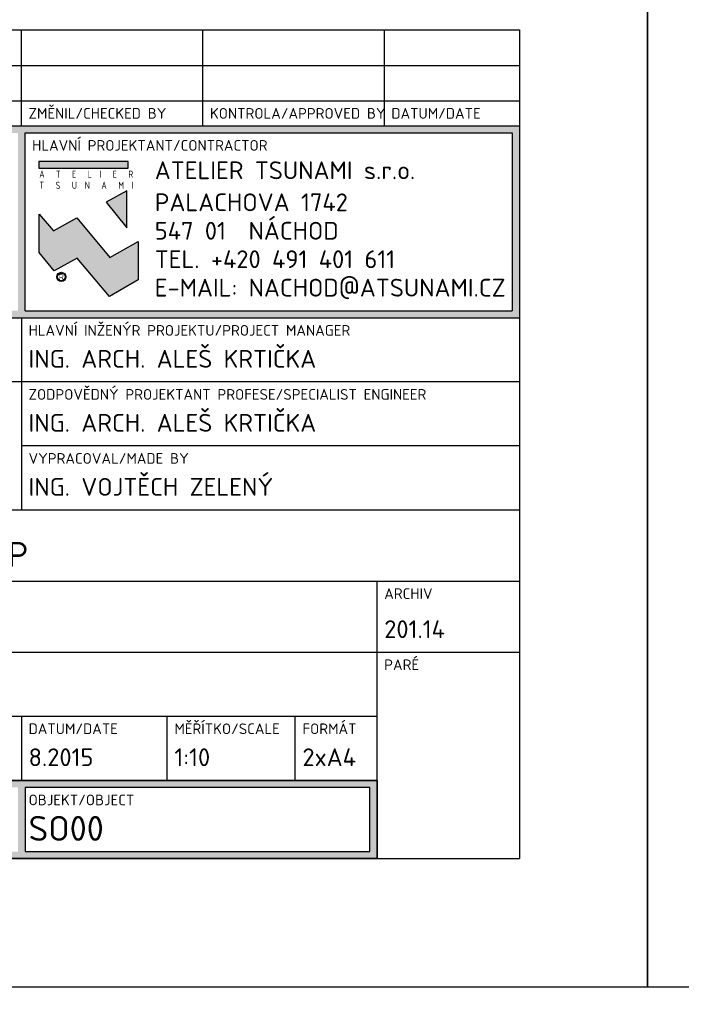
# Model space of a CAD drawing. Header units: metres. Extents: x -115250 to 1551995, y -140807 to 374743.
# Tile 23 of 205: x -48781 to -47851, y -98725 to -97341. Entities that reach past the tile are written whole.
import ezdxf
from ezdxf.enums import TextEntityAlignment as Align

# ---------------------------------------------------------------- set-up
doc = ezdxf.new("R2010")
doc.units = ezdxf.units.M
doc.header["$LTSCALE"] = 100
doc.layers.add('030-PBR popis', color=12, linetype='Continuous', lineweight=9)
doc.styles.add('ISOCPEUB_10', font='isocpeur.ttf')
doc.styles.add('ISOCPEUR', font='isocpeur.ttf')
doc.styles.add('ISOCPEUR_10', font='isocpeur.ttf')

# ---------------------------------------------------------------- blocks, each defined once
blk = doc.blocks.new('RAZITKO-KCC')
h = blk.add_hatch(color=256)
h.paths.add_polyline_path([(-140, 76), (-140, 103), (0, 103), (0, 76)])
h.paths.add_polyline_path([(-139, 77), (-139, 102), (-70.5, 102), (-70.5, 77)], flags=16)
h.paths.add_polyline_path([(-69.5, 77), (-69.5, 102), (-1, 102), (-1, 77)], flags=16)
h = blk.add_hatch(color=256)
h.paths.add_polyline_path([(-57.57, 84.47), (-62.22, 90.05), (-65.5, 88.23), (-67.5, 90.6), (-67.5, 85.21), (-65.41, 82.6), (-62.15, 84.4), (-57.62, 79), (-53.57, 81.33), (-53.59, 86.74)])
h.paths.add_polyline_path([(-55.17, 93.88), (-58.1, 92.26), (-55.17, 88.67)])
h.paths.add_polyline_path([(-67.55, 98), (-67.55, 97.07), (-54.99, 97.07), (-54.99, 98)])
h = blk.add_hatch(color=256)
h.paths.add_polyline_path([(-69.5, 10), (-69.5, 1), (-21, 1), (-21, 10)], flags=16)
h.paths.add_polyline_path([(-70.5, 10), (-139, 10), (-139, 1), (-70.5, 1)], flags=16)
h.paths.add_polyline_path([(-140, 11), (-20, 11), (-20, 0), (-140, 0)])
for p, q in [((-140, 116.5), (0, 116.5)), ((-70, 103), (-70, 116.5)), ((-44.5, 103), (-44.5, 116.5)), ((-19, 116.5), (-19, 103)), ((0, 116.5), (0, 103)), ((-140, 111.5), (0, 111.5)), ((-140, 106.5), (0, 106.5)), ((-140, 103), (0, 103)), ((0, 103), (0, 76)), ((-69.5, 102), (-1, 102)), ((-69.5, 77), (-69.5, 102)), ((-1, 102), (-1, 77)), ((-54.99, 98), (-67.55, 98)), ((-67.55, 98), (-67.55, 97.07)), ((-67.55, 97.07), (-54.99, 97.07)), ((-54.99, 97.07), (-54.99, 98)), ((-55.17, 93.88), (-58.1, 92.26)), ((-55.17, 88.67), (-55.17, 93.88)), ((-58.1, 92.26), (-55.17, 88.67)), ((-67.5, 85.21), (-67.5, 90.6)), ((-67.5, 90.6), (-65.5, 88.23)), ((-65.5, 88.23), (-62.22, 90.05)), ((-62.22, 90.05), (-57.57, 84.47)), ((-57.57, 84.47), (-53.59, 86.74)), ((-53.59, 86.74), (-53.57, 81.33)), ((-65.41, 82.6), (-67.5, 85.21)), ((-62.15, 84.4), (-65.41, 82.6)), ((-57.62, 79), (-62.15, 84.4)), ((-53.57, 81.33), (-57.62, 79)), ((-69.5, 77), (-1, 77)), ((-140, 76), (0, 76)), ((-70, 76), (-70, 49)), ((0, 76), (0, 0)), ((0, 67), (-140, 67)), ((0, 58), (-70, 58)), ((0, 49), (-140, 49)), ((-140, 39), (0, 39)), ((-20, 29), (-20, 39)), ((-140, 29), (0, 29)), ((-20, 0), (-20, 29)), ((-20, 20), (-140, 20)), ((-70, 20), (-70, 11)), ((-49.5, 11), (-49.5, 20)), ((-31.5, 11), (-31.5, 20)), ((-20, 11), (-140, 11)), ((-140, 11), (-20, 11)), ((-69.5, 10), (-69.5, 1)), ((-21, 10), (-69.5, 10)), ((-21, 1), (-21, 10)), ((-20, 0), (-20, 11)), ((-20, 11), (-20, 0)), ((-140, 0), (0, 0)), ((-69.5, 1), (-21, 1)), ((-20, 0), (-140, 0))]:
    blk.add_line(p, q)
for major_axis, start_param, end_param in [((0.452, 0.452), 5.497787, 11.780972), ((-0.378, 0.378), 3.926991, 10.210176)]:
    blk.add_ellipse((-64.38, 81.77), major_axis=major_axis, ratio=1, start_param=start_param, end_param=end_param)
at = {"style": 'ISOCPEUR_10'}
for s, height, p in [('ZMĚNIL/CHECKED BY', 1.5, (-69, 104)), ('KONTROLA/APPROVED BY', 1.5, (-43.5, 104)), ('DATUM/DATE', 1.5, (-18, 104)), ('HLAVNÍ PROJEKTANT/CONTRACTOR', 1.5, (-68.5, 99.5)), ('R', 0.755, (-64.74, 81.37)), ('HLAVNÍ INŽENÝR PROJEKTU/PROJECT MANAGER', 1.5, (-69, 73.5)), ('ZODPOVĚDNÝ PROJEKTANT PROFESE/SPECIALIST ENGINEER', 1.5, (-69, 64.5)), ('VYPRACOVAL/MADE BY', 1.5, (-69, 55.5)), ('ARCHIV', 1.5, (-19, 36.5)), ('PARÉ', 1.5, (-19, 26.5)), ('MĚŘÍTKO/SCALE', 1.5, (-48.5, 17.5)), ('FORMÁT', 1.5, (-30.5, 17.5)), ('DATUM/DATE', 1.5, (-69, 17.5)), ('OBJEKT/OBJECT', 1.5, (-69, 7.5))]:
    blk.add_text(s, height=height, dxfattribs=at).set_placement(p)
at = {"color": 3, "style": 'ISOCPEUR_10'}
for s, p in [('ATELIER TSUNAMI s.r.o.', (-51.26, 95.5)), ('PALACHOVA 1742', (-51.26, 91)), ('547 01  NÁCHOD', (-51.26, 87)), ('TEL. +420 491 401 611', (-51.26, 83)), ('E-MAIL: NACHOD@ATSUNAMI.CZ', (-51.26, 79))]:
    blk.add_text(s, height=2.5, dxfattribs=at).set_placement(p)
at = {"style": 'ISOCPEUR_10'}
for s, width, p in [('A   T   E   L  I   E   R', 0.82, (-67.5, 95.7)), ('T   S   U  N   A   M  I', 0.83, (-67.48, 94.14))]:
    blk.add_text(s, height=1.0001, dxfattribs=dict(at, width=width)).set_placement(p)
at = {"color": 3}
for tag, p, height, style in [('INVESTOR_jméno', (-130.18, 85.97), 2.5, 'ISOCPEUR_10'), ('INVESTOR_ulice', (-130.18, 82.29), 2.5, 'ISOCPEUR_10'), ('INVESTOR_město', (-130.18, 78.63), 2.5, 'ISOCPEUR_10'), ('HLAVNÍ_INŽENÝR_PROJEKTU', (-69, 69), 2.5, 'ISOCPEUR_10'), ('PROFESE', (-139, 69), 2.5, 'ISOCPEUR_10'), ('ZPRACOVATEL_PROFESE_jméno', (-139, 60), 2.5, 'ISOCPEUR_10'), ('ZODPOVĚDNÝ_PROJEKTANT_PROFESE', (-69, 60), 2.5, 'ISOCPEUR_10'), ('ZPRACOVATEL_PROFESE_ulice', (-139, 55.5), 2.5, 'ISOCPEUR_10'), ('ZPRACOVATEL_PROFESE_město', (-139, 51), 2.5, 'ISOCPEUR_10'), ('VYPRACOVAL', (-69, 51), 2.5, 'ISOCPEUR_10'), ('ARCHIV', (-19, 31), 2.5, 'ISOCPEUR_10'), ('MISTO_STAVBY', (-139, 22), 2.5, 'ISOCPEUR_10'), ('STUPEŇ_DOKUMENTACE', (-139, 13), 2, 'ISOCPEUR_10'), ('DATUM', (-69, 13), 2.5, 'ISOCPEUR_10'), ('MĚŘÍTKO', (-48.5, 13), 2.5, 'ISOCPEUR_10'), ('FORMÁT', (-30.5, 13), 2.5, 'ISOCPEUR_10'), ('OBJEKT', (-69, 2.5), 3.5, 'ISOCPEUB_10')]:
    blk.add_attdef(tag, p, '', height=height, dxfattribs=dict(at, style=style))
at = {"color": 3, "linetype": 'ByBlock', "style": 'ISOCPEUB_10'}
for tag, p in [('NÁZEV_STAVBY', (-139, 41)), ('OBSAH_PŘÍLOHY', (-139, 31))]:
    blk.add_attdef(tag, p, '', height=3.5, dxfattribs=at)
blk.add_attdef('Č_PŘÍLOHY-č_zakázky', text='', height=3.5, dxfattribs=at).set_placement((-122.5, 2.5), align=Align.RIGHT)
for tag, p in [('Č_PŘÍLOHY-stupeň_dokumentace', (-118.5, 2.5)), ('Č_PŘÍLOHY-část_dokumentace', (-111.5, 2.5)), ('Č_PŘÍLOHY-objekt', (-104.5, 2.5)), ('Č_PŘÍLOHY-profese', (-96, 2.5)), ('Č_PŘÍLOHY-výkres', (-86, 2.5)), ('Č_PŘÍLOHY-revize', (-76, 2.5))]:
    blk.add_attdef(tag, text='', height=3.5, dxfattribs=at).set_placement(p, align=Align.CENTER)
at = {"color": 3, "style": 'ISOCPEUR_10'}
blk.add_attdef('OBJEKT_UPŘESNĚNÍ', text='', height=2.5, dxfattribs=at).set_placement((-22, 2.5), align=Align.RIGHT)

msp = doc.modelspace()

# ---------------------------------------------------------------- linework, layer by layer
for points in [[(-49998, -95730.6), (-49998, -98700.6), (-47898, -98700.6), (-47898, -95730.6)], [(-47898, -98700.6), (-45798, -98700.6), (-45798, -95730.6), (-47898, -95730.6)]]:
    msp.add_lwpolyline(points, close=True)

# ---------------------------------------------------------------- block references
ref = msp.add_blockref('RAZITKO-KCC', (-48078.2, -98520.3), dxfattribs=dict(xscale=10, yscale=10, zscale=10))
ref.add_attrib('OBJEKT', 'SO00', (-48768.2, -98495.3), dxfattribs={"color": 3, "height": 35, "style": 'ISOCPEUB_10'})
ref.add_attrib('FORMÁT', '2xA4', (-48383.2, -98390.3), dxfattribs={"color": 3, "height": 25, "style": 'ISOCPEUR_10'})
ref.add_attrib('MĚŘÍTKO', '1:10', (-48563.2, -98390.3), dxfattribs={"color": 3, "height": 25, "style": 'ISOCPEUR_10'})
ref.add_attrib('DATUM', '8.2015', (-48768.2, -98390.3), dxfattribs={"color": 3, "height": 25, "style": 'ISOCPEUR_10'})
ref.add_attrib('ARCHIV', '201.14', (-48268.2, -98210.3), dxfattribs={"color": 3, "height": 25, "style": 'ISOCPEUR_10'})
ref.add_attrib('VYPRACOVAL', 'ING. VOJTĚCH ZELENÝ', (-48768.2, -98010.3), dxfattribs={"color": 3, "height": 25, "style": 'ISOCPEUR_10'})
ref.add_attrib('ZODPOVĚDNÝ_PROJEKTANT_PROFESE', 'ING. ARCH. ALEŠ KRTIČKA', (-48768.2, -97920.3), dxfattribs={"color": 3, "height": 25, "style": 'ISOCPEUR_10'})
ref.add_attrib('HLAVNÍ_INŽENÝR_PROJEKTU', 'ING. ARCH. ALEŠ KRTIČKA', (-48768.2, -97830.3), dxfattribs={"color": 3, "height": 25, "style": 'ISOCPEUR_10'})
ref.add_attrib('NÁZEV_STAVBY', 'STAVEBNÍ ÚPRAVY ŠATEN 3.NP', (-49468.2, -98110.3), dxfattribs={"color": 3, "linetype": 'ByBlock', "height": 35, "style": 'ISOCPEUB_10'})

# ---------------------------------------------------------------- texts
at = {"layer": '030-PBR popis', "color": 7, "linetype": 'ByBlock', "insert": (-51954.8, -33900), "char_height": 400, "attachment_point": 1, "line_spacing_factor": 1.8, "style": 'ISOCPEUR'}
msp.add_mtext_dynamic_manual_height_columns('{\\H2x;LEGENDA PO - PBŘ:}\\P\\pl4000;HRANICE POŽÁRNÍHO ÚSEKU\\PEPS SE SAMOČINNÝMI A TLAČÍTKOVÝMI HLÁSIČI VIZ. PROJEKT EPS\\PNOUZOVÉ OSVĚTLENÍ\\PPŘENOSNÉ HASICÍ PŘÍSTROJE (SPECIFIKACE DLE POŽÁRNÍ ZPRÁVY)\\PVNITŘNÍ POŽÁRNÍ HYDRANTOVÁ SKŘÍŇ (BÍLÁ; PHP, D 30 m, EPS)\\PVÝCHOD NA VOLNÉ PROSTRANSTVÍ\\PSMĚR ÚNIKU (DOPLNĚNÝ O POČET UNIKAJÍCÍCH OSOB) \\PAKUSTICKÉ POPLACHOVÉ ZAŘÍZENÍ\\POZNAČENÍ POŽÁRNÍHO ÚSEKU\\PNEJNIŽŠÍ POŽADOVANÁ POŽÁRNÍ ODOLNOST VODOROVNÉ KONSTRUKCE\\PNEJNIŽŠÍ POŽADOVANÁ POŽÁRNÍ ODOLNOST SVISLÉ KONSTRUKCE\\PNEJNIŽŠÍ POŽADOVANÁ POŽÁRNÍ ODOLNOST POŽÁRNÍHO UZÁVĚRU', width=26908.954, gutter_width=2000, heights=[0], dxfattribs=at)

doc.saveas('drawing.dxf')
